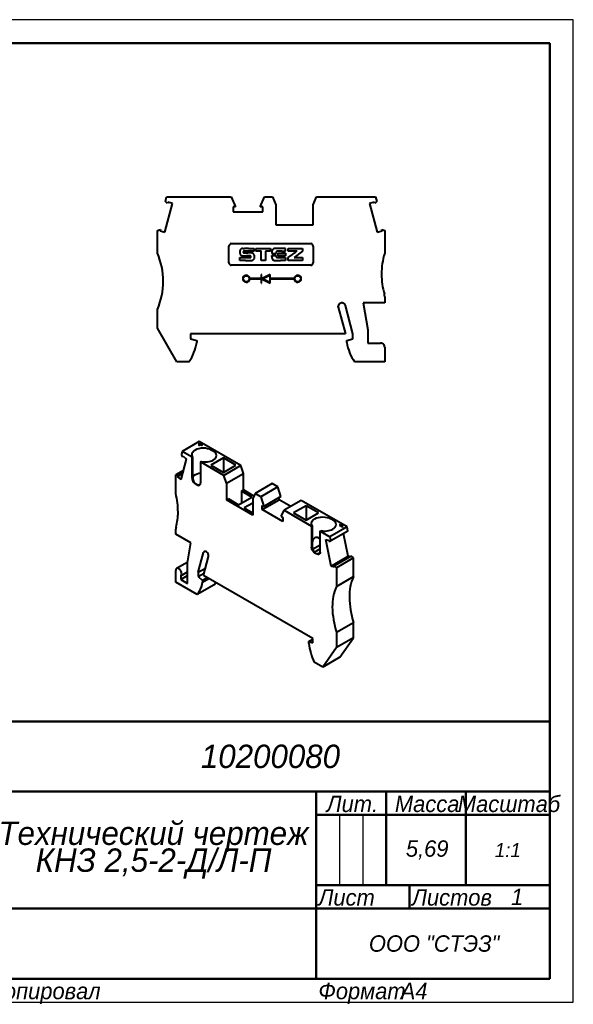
# Model space of a CAD drawing. Header units: millimetres. Extents: x 42 to 339, y 84 to 295.
# Tile 2 of 2: x 221 to 339, y 84 to 295. Entities that reach past the tile are written whole.
import ezdxf

# ---------------------------------------------------------------- set-up
doc = ezdxf.new("R2010")
doc.units = ezdxf.units.MM

# ---------------------------------------------------------------- blocks, each defined once
blk = doc.blocks.new('_FR1Страница_1')
at = {"color": 7, "linetype": 'Continuous', "lineweight": 25}
for p, q in [((339.04, 294.69), (42.04, 294.69)), ((339.04, 84.69), (339.04, 294.69)), ((289.04, 124.69), (289.04, 109.69)), ((294.04, 124.69), (294.04, 109.69)), ((284.04, 104.69), (334.04, 104.69)), ((304.04, 104.69), (304.04, 104.69)), ((42.04, 84.69), (339.04, 84.69))]:
    blk.add_line(p, q, dxfattribs=at)
at = {"color": 7, "linetype": 'Continuous', "lineweight": 50}
for p, q in [((62.04, 289.69), (334.04, 289.69)), ((334.04, 289.69), (334.04, 89.69)), ((149.04, 144.69), (334.04, 144.69)), ((214.04, 129.69), (334.04, 129.69)), ((284.04, 129.69), (284.04, 89.69)), ((299.04, 129.69), (299.04, 109.69)), ((316.04, 129.69), (316.04, 109.69)), ((284.04, 124.69), (334.04, 124.69)), ((284.04, 109.69), (334.04, 109.69)), ((304.04, 109.69), (304.04, 104.69)), ((214.04, 104.69), (334.04, 104.69)), ((334.04, 89.69), (62.04, 89.69))]:
    blk.add_line(p, q, dxfattribs=at)
at = {"color": 7}
for s, insert, char_height, width, attachment_point in [('\\pl0.5;{\\fT-FLEX Type A|b0|i1;\\l\\C250;10200080 \\P}', (274.04, 137.19), 5, 122.5, 5), ('\\pl0.5;{\\fT-FLEX Type A|b0|i1;\\l\\C250;Лит.\\P}', (291.54, 128.815), 3.5, 16.75, 2), ('\\pl0.5;{\\fT-FLEX Type A|b0|i1;\\l\\C250;Масса\\P}', (307.54, 128.815), 3.5, 18.75, 2), ('\\pl0.5;{\\fT-FLEX Type A|b0|i1;\\l\\C250;Масштаб\\P}', (325.04, 128.815), 3.5, 19.75, 2), ('\\pl0.5;{\\fT-FLEX Type A|b0|i1;\\l\\C250;5,69\\P}', (307.54, 117.19), 3.5, 18.75, 5), ('{\\fT-FLEX Type A|b0|i1;\\l\\C250;1:1\\P}', (325.04, 117.19), 3, 19.5, 5), ('\\pl0.5;{\\fT-FLEX Type A|b0|i1;\\l\\C250;\\H0.857143x;\\P}', (325.04, 117.19), 3.5, 19.75, 5), ('\\pl0.5;{\\fT-FLEX Type A|b0|i1;\\l\\C250;Лист\\P}', (284.04, 108.815), 3.5, 11.75, 1), ('\\pl0.5;{\\fT-FLEX Type A|b0|i1;\\l\\C250;\\H0.857143x;\\P}', (299.04, 108.815), 3.5, 11.75, 2), ('\\pl0.5;{\\fT-FLEX Type A|b0|i1;\\l\\C250;Листов\\P}', (304.04, 108.815), 3.5, 17.75, 1), ('{\\fT-FLEX Type A|b0|i1;\\l\\C250;1\\P}', (327.04, 107.19), 3.5, 15.75, 5), ('\\pl0.5;{\\fT-FLEX Type A|b0|i1;\\l\\C250;\\H0.857143x;\\P}', (327.04, 108.815), 3.5, 15.75, 2), ('{\\fT-FLEX Type A|b0|i1;\\l\\C250;\\P}', (299.04, 107.19), 3.5, 11.75, 5), ('{\\fT-FLEX Type A|b0|i1;\\l\\C250;}', (249.04, 104.69), 3, 71.5, 5), ('\\pl0.5;{\\fT-FLEX Type A|b0|i1;\\l\\C250;ООО "СТЭЗ"\\P}', (309.04, 97.19), 3.5, 51.75, 5), ('\\pl0.5;{\\fT-FLEX Type A|b0|i1;\\l\\C250;Копировал\\P}', (214.04, 88.815), 3.5, 23.566, 1), ('\\pl0.5;{\\fT-FLEX Type A|b0|i1;\\l\\C250;\\P}', (235.856, 88.815), 3.5, 40.967, 1), ('\\pl0.5;{\\fT-FLEX Type A|b0|i1;\\l\\C250;Формат\\P}', (284.04, 88.815), 3.5, 18.675, 1), ('\\pl0.5;{\\fT-FLEX Type A|b0|i1;\\l\\C250;\\P}', (300.965, 88.815), 3.5, 9.825, 1), ('{\\fT-FLEX Type A|b0|i1;\\l\\C250;A4\\P}', (305.002, 88.815), 3.5, 9.825, 2)]:
    blk.add_mtext(s, dxfattribs=dict(at, insert=insert, char_height=char_height, width=width, attachment_point=attachment_point))
at = {"color": 7, "insert": (249.04, 117.19), "char_height": 5, "width": 72.5, "attachment_point": 5, "line_spacing_factor": 0.69}
blk.add_mtext('\\pl0.5;{\\fT-FLEX Type A|b0|i1;\\l\\C250;Технический чертеж КНЗ 2,5-2-Д/Л-П\\P}', dxfattribs=at)
blk = doc.blocks.new('Страница_1')
at = {"color": 7, "linetype": 'Continuous', "lineweight": 40}
for p, q in [((251.822, 255.851), (252.08, 256.814)), ((252.08, 256.814), (265.91, 256.814)), ((265.91, 256.814), (266.835, 254.709)), ((272.104, 254.709), (273.03, 256.814)), ((273.03, 256.814), (274.701, 256.814)), ((274.701, 256.814), (275.42, 255.114)), ((283.42, 255.114), (284.138, 256.814)), ((284.138, 256.814), (296.76, 256.814)), ((296.76, 256.814), (297.018, 255.851)), ((251.722, 249.295), (253.359, 255.404)), ((252.255, 255.418), (251.822, 255.851)), ((252.325, 255.681), (252.255, 255.418)), ((253.359, 255.404), (252.325, 255.681)), ((266.307, 254.709), (266.307, 253.639)), ((266.835, 254.709), (266.307, 254.709)), ((272.632, 254.709), (272.104, 254.709)), ((272.632, 253.639), (272.632, 254.709)), ((275.42, 255.114), (275.42, 250.814)), ((283.42, 250.814), (283.42, 255.114)), ((296.514, 255.681), (295.481, 255.404)), ((295.481, 255.404), (297.118, 249.295)), ((296.585, 255.418), (296.514, 255.681)), ((297.018, 255.851), (296.585, 255.418)), ((266.307, 253.639), (272.632, 253.639)), ((275.42, 250.814), (283.42, 250.814)), ((250.12, 249.664), (250.759, 249.835)), ((250.12, 244.764), (250.12, 249.664)), ((250.759, 249.835), (250.688, 249.572)), ((250.688, 249.572), (251.722, 249.295)), ((297.118, 249.295), (298.151, 249.572)), ((298.151, 249.572), (298.081, 249.835)), ((298.081, 249.835), (298.72, 249.664)), ((298.72, 249.664), (298.72, 244.764)), ((265.42, 242.711), (265.42, 246.314)), ((265.92, 246.814), (282.92, 246.814)), ((283.42, 246.314), (283.42, 242.711)), ((268.388, 245.81), (268.737, 245.811)), ((269.997, 244.218), (269.194, 244.222)), ((269.589, 245.813), (270.787, 245.814)), ((270.787, 245.207), (269.695, 245.205)), ((270.026, 244.204), (269.997, 244.218)), ((270.787, 245.814), (270.787, 245.207)), ((271.177, 245.814), (274.269, 245.814)), ((271.177, 245.207), (271.177, 245.814)), ((271.656, 245.206), (271.177, 245.207)), ((274.269, 245.207), (273.787, 245.205)), ((274.269, 245.814), (274.269, 245.207)), ((274.599, 244.955), (274.596, 244.719)), ((274.596, 244.719), (274.728, 244.715)), ((274.596, 244.296), (275.457, 244.296)), ((274.599, 244.071), (274.596, 244.296)), ((275.158, 244.711), (275.457, 244.711)), ((275.457, 244.711), (275.46, 244.787)), ((275.457, 244.296), (275.46, 244.235)), ((275.884, 244.228), (275.888, 244.424)), ((277.497, 244.228), (275.884, 244.228)), ((275.892, 244.785), (277.497, 244.785)), ((275.892, 244.703), (275.892, 244.785)), ((277.497, 245.814), (276.38, 245.813)), ((276.715, 245.207), (277.497, 245.207)), ((277.497, 245.207), (277.497, 245.814)), ((277.497, 244.785), (277.497, 244.228)), ((278.049, 245.207), (278.049, 245.814)), ((278.049, 245.814), (281.171, 245.814)), ((278.972, 245.207), (278.049, 245.207)), ((278.049, 243.829), (278.971, 244.513)), ((281.168, 245.198), (279.322, 243.828)), ((279.623, 244.998), (279.893, 245.199)), ((279.893, 245.204), (279.624, 245.205)), ((281.171, 245.814), (281.168, 245.198)), ((282.92, 242.211), (265.92, 242.211)), ((267.757, 243.825), (269.991, 243.828)), ((267.757, 243.211), (267.757, 243.825)), ((268.942, 243.211), (267.757, 243.211)), ((269.991, 243.828), (270.026, 243.846)), ((272.33, 243.211), (272.33, 244.099)), ((273.197, 243.211), (272.33, 243.211)), ((273.197, 244.14), (273.197, 243.211)), ((277.497, 243.211), (276.413, 243.211)), ((276.644, 243.826), (277.497, 243.825)), ((277.497, 243.825), (277.497, 243.211)), ((278.049, 243.211), (278.049, 243.829)), ((281.171, 243.211), (278.049, 243.211)), ((279.322, 243.828), (281.171, 243.825)), ((281.171, 243.825), (281.171, 243.211)), ((272.376, 240.254), (272.276, 240.254)), ((272.276, 240.254), (272.276, 239.366)), ((272.376, 239.478), (272.376, 240.254)), ((274.251, 240.254), (272.521, 239.389)), ((272.6, 239.316), (274.151, 240.092)), ((274.151, 240.092), (274.151, 238.541)), ((274.251, 239.366), (274.251, 240.254)), ((272.276, 239.366), (269.854, 239.366)), ((269.854, 239.266), (272.276, 239.266)), ((272.276, 239.266), (272.276, 238.379)), ((272.276, 238.379), (272.376, 238.379)), ((272.376, 238.379), (272.376, 239.154)), ((272.521, 239.244), (274.251, 238.379)), ((274.151, 238.541), (272.6, 239.316)), ((279.378, 239.366), (274.251, 239.366)), ((274.251, 239.266), (279.378, 239.266)), ((274.251, 238.379), (274.251, 239.266)), ((294.108, 234.164), (295.12, 228.425)), ((298.72, 234.164), (294.108, 234.164)), ((298.72, 235.467), (298.72, 234.164)), ((250.12, 228.764), (250.12, 232.764)), ((288.792, 233.267), (288.768, 233.449)), ((288.792, 233.267), (290.32, 227.564)), ((291.92, 227.564), (290.31, 233.571)), ((254.263, 221.564), (250.12, 228.764)), ((290.32, 227.564), (257.22, 227.564)), ((257.22, 227.564), (257.22, 226.464)), ((291.92, 226.464), (291.92, 227.564)), ((295.12, 228.425), (295.12, 225.564)), ((257.22, 226.464), (258.52, 226.115)), ((258.52, 226.115), (258.52, 225.664)), ((290.62, 226.115), (291.92, 226.464)), ((290.62, 225.664), (290.62, 226.115)), ((295.12, 225.564), (297.82, 225.564)), ((298.72, 224.664), (298.72, 221.564)), ((256.861, 221.564), (254.263, 221.564)), ((298.72, 221.564), (292.279, 221.564)), ((259.064, 204.521), (255.423, 202.418)), ((267.989, 199.368), (259.064, 204.521)), ((255.423, 202.418), (255.24, 201.738)), ((257.519, 201.208), (255.423, 202.418)), ((258.916, 204.052), (259.057, 204.133)), ((259.199, 203.888), (258.916, 204.052)), ((258.916, 203.725), (259.199, 203.888)), ((259.057, 203.643), (258.916, 203.725)), ((258.986, 204.011), (259.057, 204.052)), ((258.986, 203.684), (259.199, 203.807)), ((259.057, 204.133), (259.34, 203.97)), ((259.057, 204.052), (259.057, 204.133)), ((259.057, 204.052), (259.34, 203.888)), ((259.34, 203.807), (259.057, 203.643)), ((259.199, 203.807), (259.199, 203.888)), ((259.34, 203.97), (259.623, 204.133)), ((259.34, 203.888), (259.623, 204.052)), ((259.34, 203.888), (259.34, 203.97)), ((259.623, 203.643), (259.34, 203.807)), ((259.764, 204.052), (259.481, 203.888)), ((259.481, 203.888), (259.764, 203.725)), ((259.481, 203.807), (259.481, 203.888)), ((259.481, 203.807), (259.694, 203.684)), ((259.623, 204.052), (259.623, 204.133)), ((259.623, 204.133), (259.764, 204.052)), ((259.623, 204.052), (259.694, 204.011)), ((259.764, 203.725), (259.623, 203.643)), ((261.62, 202.759), (262.045, 202.514)), ((255.169, 196.426), (256.327, 200.746)), ((255.546, 201.208), (255.24, 201.738)), ((255.546, 201.208), (255.596, 201.394)), ((255.704, 201.298), (255.546, 201.208)), ((255.596, 201.394), (256.327, 200.746)), ((257.519, 201.208), (257.674, 201.297)), ((257.519, 196.717), (257.519, 201.208)), ((257.674, 196.806), (257.674, 201.297)), ((259.358, 200.147), (259.512, 200.236)), ((264.347, 197.266), (259.358, 200.147)), ((259.358, 200.147), (259.358, 195.656)), ((264.219, 201.014), (261.532, 199.463)), ((264.219, 201.014), (264.219, 197.911)), ((266.906, 199.463), (264.219, 201.014)), ((255.679, 198.329), (254.037, 197.381)), ((255.558, 197.877), (254.488, 197.26)), ((261.532, 199.463), (264.219, 197.911)), ((264.219, 197.911), (266.906, 199.463)), ((267.989, 199.368), (264.347, 197.266)), ((268.497, 197.687), (267.989, 199.368)), ((254.037, 193.38), (254.037, 197.381)), ((254.488, 197.26), (254.037, 197.381)), ((254.439, 197.074), (255.509, 197.691)), ((254.439, 197.074), (254.488, 197.26)), ((255.169, 196.426), (254.439, 197.074)), ((264.855, 195.584), (264.347, 197.266)), ((264.855, 195.584), (268.497, 197.687)), ((268.497, 194.176), (268.497, 197.687)), ((258.651, 195.248), (258.226, 195.493)), ((259.352, 195.559), (259.358, 195.656)), ((264.855, 195.584), (264.855, 192.074)), ((268.09, 193.941), (268.497, 194.176)), ((268.09, 193.941), (268.09, 191.369)), ((270.318, 192.655), (268.09, 193.941)), ((270.766, 192.866), (268.497, 194.176)), ((274.662, 195.516), (271.02, 193.413)), ((275.844, 194.833), (272.202, 192.731)), ((275.844, 194.833), (274.662, 195.516)), ((276.498, 192.737), (275.844, 194.833)), ((264.855, 192.074), (265.262, 192.308)), ((270.512, 188.808), (264.855, 192.074)), ((265.262, 192.308), (267.489, 191.022)), ((267.489, 191.022), (270.318, 192.655)), ((271.02, 193.413), (270.512, 192.318)), ((270.512, 192.318), (270.512, 188.808)), ((272.202, 192.731), (271.02, 193.413)), ((272.202, 192.731), (272.857, 190.634)), ((272.483, 189.976), (276.125, 192.079)), ((276.498, 192.737), (272.857, 190.634)), ((276.125, 192.079), (276.125, 192.521)), ((278.633, 190.63), (276.125, 192.079)), ((280.878, 191.927), (277.237, 189.824)), ((290.658, 186.281), (280.878, 191.927)), ((270.512, 191.379), (268.691, 190.328)), ((268.691, 190.328), (270.512, 189.277)), ((272.483, 190.85), (272.857, 190.634)), ((272.483, 189.976), (272.483, 190.85)), ((276.956, 187.394), (272.483, 189.976)), ((276.582, 188.483), (277.237, 189.824)), ((277.237, 189.824), (283.081, 186.45)), ((281.897, 190.808), (279.21, 189.257)), ((281.897, 190.808), (281.897, 187.708)), ((284.584, 189.257), (281.897, 190.808)), ((276.582, 188.483), (276.956, 188.268)), ((276.956, 188.268), (276.956, 187.394)), ((279.21, 189.257), (281.897, 187.705)), ((281.897, 187.705), (284.584, 189.257)), ((287.607, 187.756), (287.182, 188.001)), ((254.037, 184.725), (254.037, 185.789)), ((283.081, 186.45), (283.235, 186.539)), ((283.081, 186.45), (283.081, 181.959)), ((283.235, 186.539), (283.235, 182.048)), ((284.92, 185.388), (285.074, 185.478)), ((284.92, 180.898), (284.92, 185.388)), ((284.92, 185.388), (287.016, 184.178)), ((290.658, 186.281), (287.016, 184.178)), ((290.84, 185.389), (287.198, 183.287)), ((289.16, 186.753), (289.019, 186.671)), ((289.019, 186.671), (289.726, 186.263)), ((289.16, 186.671), (289.09, 186.631)), ((289.868, 186.345), (289.16, 186.753)), ((289.16, 186.671), (289.16, 186.753)), ((289.797, 186.304), (289.16, 186.671)), ((289.726, 186.263), (289.868, 186.345)), ((290.84, 185.389), (290.658, 186.281)), ((257.298, 182.842), (254.037, 184.725)), ((287.269, 177.893), (286.112, 183.549)), ((286.112, 183.549), (286.843, 183.354)), ((286.843, 183.354), (286.892, 183.11)), ((286.892, 183.11), (287.198, 183.287)), ((287.016, 184.178), (287.198, 183.287)), ((290.911, 179.995), (289.916, 184.856)), ((256.582, 178.57), (257.298, 182.842)), ((283.086, 181.857), (283.081, 181.959)), ((283.235, 182.048), (283.238, 181.944)), ((283.311, 181.483), (284.92, 182.412)), ((283.339, 181.383), (283.364, 181.363)), ((284.92, 181.56), (283.658, 180.832)), ((258.845, 176.56), (259.983, 180.808)), ((259.976, 175.907), (261.057, 179.94)), ((261.057, 179.94), (261.074, 180.078)), ((283.788, 180.734), (284.212, 180.489)), ((284.906, 180.747), (284.356, 180.429)), ((287.269, 177.893), (290.911, 179.995)), ((291.592, 180.043), (287.95, 177.94)), ((292.044, 179.642), (288.402, 177.54)), ((291.32, 179.886), (290.911, 179.995)), ((292.044, 179.642), (291.592, 180.043)), ((292.044, 175.642), (292.044, 179.642)), ((254.037, 174.437), (254.037, 176.968)), ((256.614, 178.761), (254.223, 177.38)), ((256.582, 174.192), (256.582, 178.57)), ((258.845, 176.56), (260.39, 177.452)), ((288, 177.697), (287.269, 177.893)), ((287.95, 177.94), (288, 177.697)), ((287.95, 177.94), (288.402, 177.54)), ((288.402, 177.54), (288.402, 173.539)), ((255.097, 175.05), (256.582, 175.907)), ((255.097, 175.808), (255.097, 175.05)), ((255.097, 175.05), (256.582, 174.192)), ((255.123, 175.821), (256.582, 176.664)), ((258.845, 176.56), (258.845, 175.662)), ((258.845, 175.662), (260.106, 176.39)), ((258.845, 175.662), (259.764, 174.847)), ((259.764, 174.847), (260.788, 175.438)), ((259.764, 174.478), (261.108, 175.254)), ((259.764, 174.847), (259.764, 174.478)), ((283.382, 162.394), (259.976, 175.907)), ((288.402, 173.539), (292.044, 175.642)), ((258.591, 171.808), (254.037, 174.437)), ((262.233, 173.91), (258.591, 171.808)), ((288.402, 163.741), (292.044, 165.844)), ((292.044, 162.578), (292.044, 165.844)), ((282.462, 161.742), (283.382, 162.273)), ((283.382, 161.496), (283.382, 162.394)), ((288.402, 163.741), (288.402, 160.475)), ((292.044, 162.578), (288.402, 160.475)), ((289.114, 158.39), (292.044, 162.578)), ((282.462, 161.373), (282.462, 161.742)), ((282.462, 161.742), (283.382, 161.496)), ((288.402, 160.475), (285.472, 156.288)), ((289.114, 158.39), (285.472, 156.288)), ((285.472, 156.288), (283.635, 157.348))]:
    blk.add_line(p, q, dxfattribs=at)
at = {"color": 7, "lineweight": 40, "flags": 128}
for points in [[(257.674, 201.297), (257.578, 201.487), (257.529, 201.682), (257.53, 201.88), (257.579, 202.075), (257.675, 202.265), (257.817, 202.444), (258.002, 202.61), (258.226, 202.759)], [(258.226, 202.759), (258.59, 202.932), (259.005, 203.06), (259.455, 203.139), (259.923, 203.165), (260.392, 203.139), (260.842, 203.06), (261.257, 202.932), (261.62, 202.759)], [(262.045, 200.555), (262.343, 200.765), (262.565, 201.004), (262.701, 201.264), (262.748, 201.535), (262.701, 201.805), (262.565, 202.065), (262.343, 202.304), (262.045, 202.514)], [(259.512, 200.236), (259.84, 200.18), (260.179, 200.152), (260.521, 200.153), (260.859, 200.181), (261.187, 200.237), (261.499, 200.319), (261.786, 200.426), (262.045, 200.555)], [(257.519, 196.717), (257.533, 196.55), (257.573, 196.374), (257.638, 196.195), (257.726, 196.02), (257.833, 195.857), (257.956, 195.711), (258.088, 195.588), (258.226, 195.493)], [(257.674, 196.941), (257.706, 197.003), (257.928, 197.242), (258.226, 197.452)], [(257.674, 196.806), (257.681, 196.634), (257.704, 196.447), (257.744, 196.254), (257.801, 196.064), (257.878, 195.886), (257.976, 195.726), (258.093, 195.592), (258.226, 195.493)], [(258.226, 197.452), (258.59, 197.625), (259.005, 197.753), (259.358, 197.814)], [(258.651, 195.248), (258.778, 195.187), (258.901, 195.156), (259.016, 195.154), (259.119, 195.182), (259.207, 195.239), (259.276, 195.323), (259.325, 195.431), (259.352, 195.559)], [(259.171, 195.216), (259.058, 195.178), (258.922, 195.167), (258.784, 195.19), (258.651, 195.248)], [(283.235, 186.539), (283.139, 186.729), (283.091, 186.924), (283.092, 187.121), (283.14, 187.317), (283.237, 187.506), (283.379, 187.686), (283.564, 187.852), (283.788, 188.001)], [(283.788, 188.001), (284.152, 188.174), (284.567, 188.302), (285.017, 188.38), (285.485, 188.407), (285.953, 188.38), (286.404, 188.302), (286.819, 188.174), (287.182, 188.001)], [(287.607, 185.797), (287.905, 186.007), (288.127, 186.246), (288.263, 186.506), (288.31, 186.776), (288.263, 187.047), (288.127, 187.307), (287.905, 187.546), (287.607, 187.756)], [(285.074, 185.478), (285.402, 185.422), (285.741, 185.394), (286.083, 185.394), (286.421, 185.423), (286.749, 185.478), (287.06, 185.561), (287.348, 185.667), (287.607, 185.797)], [(283.788, 183.941), (283.632, 183.821), (283.491, 183.651), (283.368, 183.431), (283.265, 183.164), (283.235, 183.038)], [(284.92, 183.689), (284.876, 183.728), (284.573, 183.918), (284.356, 184.002), (284.151, 184.033), (283.961, 184.012), (283.788, 183.941)], [(260.692, 180.855), (260.581, 180.944), (260.468, 181.008), (260.358, 181.045), (260.254, 181.053), (260.161, 181.032), (260.083, 180.982), (260.023, 180.907), (259.983, 180.808)], [(283.788, 180.734), (283.661, 180.821), (283.538, 180.932), (283.423, 181.063), (283.32, 181.21), (283.232, 181.368), (283.162, 181.532), (283.113, 181.697), (283.086, 181.857)], [(283.238, 181.944), (283.253, 181.776), (283.282, 181.6), (283.326, 181.422), (283.385, 181.25), (283.461, 181.089), (283.554, 180.945), (283.664, 180.825), (283.788, 180.734)], [(283.364, 181.363), (283.59, 180.919), (283.61, 180.884)], [(261.074, 180.078), (261.046, 180.282), (260.967, 180.495), (260.844, 180.693), (260.692, 180.855)], [(284.92, 180.898), (284.906, 180.746), (284.866, 180.616), (284.8, 180.513), (284.712, 180.44), (284.605, 180.4), (284.483, 180.395), (284.35, 180.426), (284.212, 180.489)], [(284.742, 180.464), (284.653, 180.427), (284.507, 180.408), (284.358, 180.428), (284.212, 180.489)], [(255.309, 176.233), (255.297, 176.384), (255.261, 176.543), (255.202, 176.704), (255.123, 176.861), (255.027, 177.008), (254.917, 177.139), (254.797, 177.25), (254.673, 177.336), (254.549, 177.393), (254.43, 177.42), (254.32, 177.416), (254.223, 177.38), (254.144, 177.315), (254.085, 177.222), (254.049, 177.105), (254.037, 176.968)], [(255.097, 175.808), (255.187, 175.871), (255.254, 175.965), (255.295, 176.088), (255.309, 176.233)], [(258.591, 171.808), (258.88, 172.149), (259.133, 172.535), (259.349, 172.964), (259.527, 173.433), (259.666, 173.938), (259.764, 174.478)], [(262.233, 173.91), (262.521, 174.252), (262.61, 174.387)]]:
    blk.add_lwpolyline(points, dxfattribs=at)
at = {"color": 7, "linetype": 'Continuous', "lineweight": 40}
for centre in [(269.106, 239.316), (280.126, 239.316)]:
    blk.add_circle(centre, 0.65, dxfattribs=at)
for centre, radius, start, end in [((265.92, 246.314), 0.5, 90, 179.99944), ((282.92, 246.314), 0.5, 359.99944, 90), ((236.372, 238.764), 15, 360, 23.57818), ((269.916, 245.027), 2.199, 177.35763, 180.37741), ((269.915, 245.027), 2.198, 180.37743, 183.39537), ((268.462, 245.094), 0.743, 170.5774, 177.35764), ((268.45, 244.94), 0.731, 183.39545, 190.25514), ((268.688, 245.056), 0.973, 158.55948, 170.57736), ((268.653, 244.977), 0.937, 190.25512, 203.09701), ((268.346, 245.191), 0.605, 141.41013, 158.55945), ((268.336, 244.842), 0.593, 203.09691, 221.19651), ((268.306, 245.222), 0.555, 123.38228, 141.41013), ((268.308, 244.817), 0.555, 221.19645, 239.99623), ((268.393, 245.091), 0.712, 108.43356, 123.38233), ((268.402, 244.98), 0.743, 239.99625, 255.09564), ((268.334, 245.268), 0.525, 103.77128, 108.4336), ((268.669, 243.899), 1.935, 102.00457, 103.77131), ((268.46, 245.197), 0.968, 255.09571, 261.53475), ((268.669, 243.899), 1.935, 100.2236, 102.00454), ((268.469, 245.258), 1.03, 261.53483, 267.68372), ((268.434, 245.203), 0.61, 96.01097, 100.22357), ((268.388, 245.639), 0.172, 90.16124, 96.01101), ((268.645, 249.612), 5.387, 267.68376, 269.64369), ((269.134, 245.02), 0.655, 175.19487, 179.91354), ((270.369, 245.018), 1.89, 179.91354, 181.23133), ((268.629, 244.98), 0.15, 181.23129, 189.64769), ((268.617, 245.063), 0.136, 160.05919, 175.19486), ((268.557, 244.968), 0.0769, 189.6477, 202.84961), ((268.684, 245.021), 0.214, 202.84965, 208.9999), ((268.579, 245.077), 0.0954, 141.09954, 160.05912), ((268.666, 245.012), 0.194, 208.99997, 217.32574), ((268.667, 245.006), 0.209, 130.56225, 141.09954), ((268.608, 244.967), 0.121, 217.32578, 229.20058), ((268.612, 244.972), 0.126, 229.20059, 240.76657), ((268.603, 245.08), 0.111, 99.75672, 130.56228), ((268.662, 245.062), 0.23, 240.76653, 248.15902), ((268.611, 244.934), 0.0923, 248.15902, 268.2694), ((268.706, 244.483), 0.717, 91.99268, 99.75672), ((268.868, 253.451), 8.614, 268.2694, 269.05985), ((270.577, 560.322), 316.103, 269.64371, 269.74937), ((268.895, 239.055), 6.149, 90.15267, 91.99274), ((269.025, 263.02), 18.183, 269.0599, 269.7), ((269.653, -95.128), 340.941, 90.0881, 90.15387), ((271.09, -584.306), 829.512, 90.096367, 90.152746), ((271.281, 694.012), 449.182, 269.70006, 269.76263), ((270.128, -404.779), 650.592, 90.047461, 90.088027), ((267.873, -128.781), 373.619, 89.67053, 89.76266), ((269.993, 239.925), 4.906, 87.62955, 89.6706), ((269.961, 244.072), 0.147, 44.77004, 63.78151), ((269.966, 244.076), 0.141, 25.09613, 44.77001), ((270.161, 243.97), 0.858, 80.69979, 87.62955), ((270.159, 243.959), 0.87, 73.83907, 80.69968), ((270.186, 244.052), 0.773, 59.61604, 73.83896), ((270.288, 244.226), 0.571, 41.78196, 59.61597), ((270.27, 244.21), 0.595, 24.35958, 41.7819), ((269.998, 244.087), 0.894, 11.51838, 24.35957), ((269.848, 244.056), 1.047, 3.50215, 11.51846), ((271.646, 203.744), 41.463, 89.72516, 89.98711), ((271.726, 220.311), 24.895, 89.34124, 89.72512), ((271.618, 210.909), 34.298, 89.10864, 89.34126), ((272.144, 244.748), 0.454, 83.98633, 89.10864), ((272.135, 244.661), 0.543, 78.87722, 83.98624), ((272.214, 245.062), 0.133, 64.38323, 78.87713), ((272.24, 245.117), 0.0725, 43.48871, 64.38323), ((272.243, 245.12), 0.069, 21.80737, 43.48873), ((272.13, 245.074), 0.191, 3.17292, 21.80742), ((268.005, 244.846), 4.322, 1.23827, 3.17298), ((259.317, 244.658), 13.012, 0.12104, 1.2383), ((-5.769, 244.098), 278.098, 0.00031, 0.12109), ((339.296, 244.41), 66.098, 179.63319, 179.89034), ((480.347, 244.14), 207.15, 179.89027, 180.00005), ((446.921, 243.722), 173.726, 179.55463, 179.63324), ((273.363, 245.071), 0.163, 169.26162, 179.55463), ((273.453, 245.054), 0.254, 160.35591, 169.2616), ((273.295, 245.11), 0.0868, 140.50727, 160.35588), ((273.285, 245.118), 0.0735, 118.51386, 140.50727), ((273.322, 245.051), 0.151, 105.66397, 118.51384), ((273.306, 245.108), 0.0905, 91.3331, 105.66401), ((273.843, 222.025), 23.18, 91.04831, 91.33318), ((273.706, 229.486), 15.718, 90.49276, 91.0483), ((274.098, 183.886), 61.32, 90.29079, 90.4927), ((290.259, 244.748), 15.661, 178.66765, 179.24084), ((275.855, 245.083), 1.253, 175.02713, 178.66762), ((275.189, 245.141), 0.585, 168.99005, 175.02717), ((275.791, 245.023), 1.198, 165.46055, 168.99015), ((275.295, 245.152), 0.686, 148.60851, 165.46062), ((275.195, 245.213), 0.569, 129.21383, 148.60854), ((274.856, 248.839), 4.126, 268.21624, 269.18912), ((275.137, 268.675), 23.964, 269.18913, 269.45384), ((275.229, 245.171), 0.622, 110.7954, 129.21382), ((275.165, 271.595), 26.884, 269.45388, 269.72157), ((275.343, 244.871), 0.944, 97.31415, 110.7954), ((275.158, 270.222), 25.511, 269.72158, 270.00003), ((275.256, 245.549), 0.26, 90.32851, 97.31413), ((278.423, -306.663), 552.482, 90.29483, 90.32851), ((276.252, 244.75), 0.792, 170.37024, 177.33343), ((276.183, 244.274), 0.724, 183.05518, 188.97664), ((276.277, 244.289), 0.819, 188.97659, 194.37652), ((276.043, 244.785), 0.58, 161.57669, 170.37026), ((275.934, 244.822), 0.465, 151.77303, 161.57677), ((275.752, 244.919), 0.26, 136.5968, 151.77308), ((275.74, 244.93), 0.243, 121.51951, 136.59676), ((276.279, 109.938), 135.875, 90.13899, 90.29483), ((275.789, 244.851), 0.336, 109.68743, 121.51949), ((275.835, 244.722), 0.473, 99.88436, 109.68741), ((275.929, 244.183), 1.02, 94.36253, 99.88431), ((275.921, 244.282), 0.921, 90.57265, 94.36254), ((249.906, 244.967), 25.988, 358.80311, 358.9821), ((249.274, 244.978), 26.62, 358.98204, 359.15782), ((252.15, 244.936), 23.743, 359.15775, 359.33056), ((272.093, 244.703), 3.799, 359.33053, 359.99997), ((276.679, 168.497), 76.71, 90.41178, 90.57267), ((276.557, -4.777), 250.591, 90.04035, 90.1389), ((276.548, 186.717), 58.489, 90.15096, 90.41177), ((276.717, 122.529), 122.678, 90.00108, 90.15097), ((54.993, 546.623), 376.08, 306.55248, 306.61963), ((278.972, 57.713), 187.493, 89.89187, 90.00004), ((165.319, 398.176), 191.125, 306.6196, 306.73098), ((279.147, 150.557), 94.649, 89.71153, 89.8919), ((279.893, 245.202), 0.00182, 357.00361, 89.70571), ((279.891, 245.202), 0.00407, 306.73382, 357.0036), ((313.029, 240.264), 15, 162.5424, 180), ((265.92, 242.711), 0.5, 179.99944, 270), ((268.941, 575.136), 331.925, 270.00022, 270.08799), ((269.281, 353.432), 110.22, 270.08801, 270.28763), ((268.907, 428.026), 184.815, 270.28765, 270.38139), ((269.949, 244.003), 0.176, 296.15337, 312.01178), ((269.985, 243.963), 0.121, 312.01184, 332.96932), ((269.921, 244.055), 0.19, 8.55994, 25.09608), ((269.953, 243.979), 0.158, 332.96929, 350.83997), ((269.693, 244.021), 0.42, 350.83995, 359.4399), ((269.693, 244.021), 0.421, 359.43985, 8.55996), ((270.132, 243.899), 0.684, 270.38133, 275.27021), ((270.086, 244.4), 1.187, 275.27014, 286.88093), ((270.24, 243.893), 0.657, 286.88089, 304.96204), ((270.294, 243.816), 0.564, 304.96199, 324.72483), ((270.184, 243.893), 0.698, 324.72475, 341.56592), ((270.069, 243.932), 0.819, 341.56592, 351.07294), ((269.464, 244.027), 1.432, 351.07299, 357.33112), ((269.412, 244.029), 1.484, 357.33113, 3.50222), ((290.033, 244.25), 15.435, 180.66522, 181.10044), ((277.228, 244.004), 2.628, 181.10047, 182.71298), ((275.782, 243.936), 1.18, 182.71308, 185.23995), ((275.056, 243.869), 0.451, 185.23994, 190.4202), ((275.471, 243.946), 0.873, 190.42019, 206.42958), ((275.186, 243.804), 0.555, 206.42961, 228.89751), ((275.21, 243.832), 0.592, 228.89758, 250.53351), ((275.37, 244.283), 1.07, 250.5335, 264.41782), ((275.325, 243.82), 0.605, 264.41778, 269.5843), ((276.445, 398.263), 155.052, 269.5843, 269.68697), ((276.191, 244.267), 0.73, 194.37649, 200.01692), ((275.809, 244.128), 0.324, 200.01693, 210.37194), ((275.684, 244.054), 0.178, 210.37198, 226.83105), ((275.743, 244.117), 0.265, 226.83111, 239.07959), ((276.107, 336.451), 93.24, 269.68697, 269.90332), ((275.784, 244.186), 0.345, 239.07963, 249.718), ((275.864, 244.403), 0.577, 249.71799, 256.96418), ((275.808, 244.159), 0.326, 256.96421, 267.07585), ((275.944, 246.817), 2.987, 267.07591, 269.0615), ((276.134, 258.429), 14.601, 269.0616, 269.81721), ((276.413, 517.738), 274.526, 269.90331, 270.00003), ((278.14, 887.66), 643.835, 269.817308, 269.866811), ((282.92, 242.711), 0.5, 270, 359.99944), ((269.106, 239.316), 0.75, 3.82255, 356.17745), ((280.126, 239.316), 0.75, 183.82255, 176.17745), ((313.029, 240.264), 15, 180, 196.39104), ((236.372, 238.764), 15, 336.42182, 0), ((272.476, 239.478), 0.1, 180, 296.56505), ((272.476, 239.154), 0.1, 63.43495, 180), ((296.72, 235.467), 2, 0, 16.39104), ((289.468, 233.449), 0.7, 103.20048, 180), ((289.538, 233.364), 0.8, 15, 106.68328), ((249.126, 227.079), 9.5, 324.50968, 351.4318), ((300.014, 227.079), 9.5, 188.5682, 215.49032), ((297.82, 224.664), 0.9, 0.00001, 90.00863), ((237.126, 189.283), 17.4, 0.46187, 13.61734), ((243.26, 189.305), 11.266, 344.08763, 0.60236), ((255.535, 185.805), 1.499, 164.06862, 180.62136), ((301.317, 171.487), 10.161, 155.86637, 181.31438), ((297.675, 169.384), 10.161, 155.86637, 181.31438), ((309.666, 171.505), 18.509, 180.77873, 197.81165), ((306.024, 169.403), 18.509, 180.77873, 197.81165), ((296.243, 163.206), 13.902, 187.57651, 204.92086)]:
    blk.add_arc(centre, radius, start, end, dxfattribs=at)
blk.add_blockref('_FR1Страница_1', (0, 0))

msp = doc.modelspace()

# ---------------------------------------------------------------- block references
msp.add_blockref('Страница_1', (0, 0))

doc.saveas('drawing.dxf')
